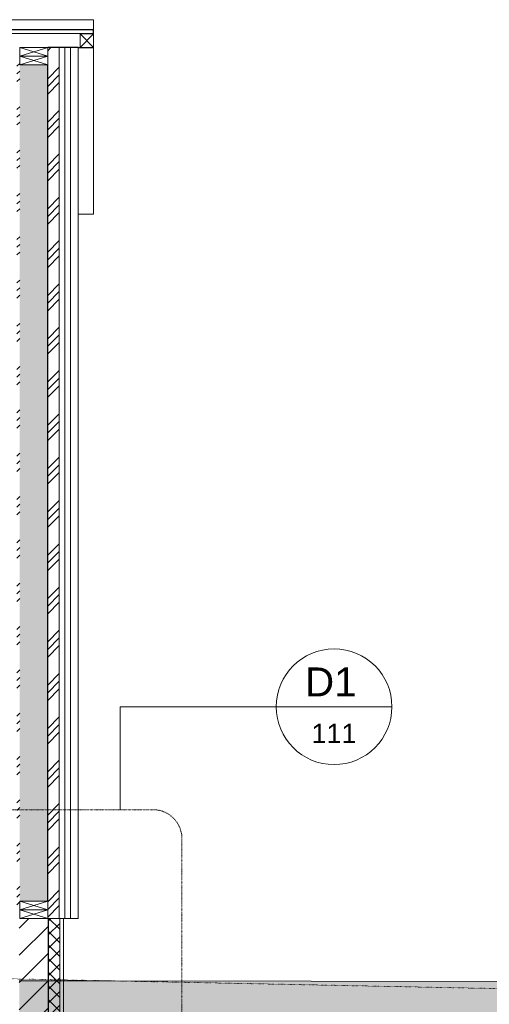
# Model space of a CAD drawing. Header units: millimetres. Extents: x -14541 to 215560, y -3285 to 6136.
# Tile 10 of 50: x 21769 to 24202, y -245 to 4858. Entities that reach past the tile are written whole.
import ezdxf

# ---------------------------------------------------------------- set-up
doc = ezdxf.new("R2010")
doc.units = ezdxf.units.MM
doc.linetypes.add('A-pointilles', pattern=[0.53, 0, -0.53])
doc.linetypes.add('Tiret point', pattern=[6.25, 2.5, -1.875, 0, -1.875])
for name, color, linetype, lineweight in [('A-ANNO-SYMB', 150, 'Continuous', 9), ('A-DETL-GENF', 92, 'Continuous', 13), ('A-ROOF', 132, 'Continuous', 13), ('A-ROOF-FNSH', 132, 'Continuous', 13), ('A-WALL', 113, 'Continuous', 13), ('A-WALL-FNSH', 113, 'Continuous', 13), ('A-WALL-PATT', 111, 'Continuous', 13), ('C-TOPO-FNSH', 192, 'A-pointilles', 13), ('C-TOPO-PATT', 8, 'Continuous', 100)]:
    doc.layers.add(name, color=color, linetype=linetype, lineweight=lineweight)
doc.styles.add('Arial_1', font='arial.ttf', dxfattribs={"height": 150})
doc.styles.add('Arial_2', font='arial.ttf', dxfattribs={"height": 100})
pattern_1 = [(45, (9808.49, 3183.11), (-112.2532, 112.2532), []), (45, (9848.18, 3183.11), (0, 224.5064), []), (45, (9768.8, 3183.11), (0, 224.5064), [])]

# ---------------------------------------------------------------- blocks, each defined once
blk = doc.blocks.new('STR_RECTANGLE - Croix 45x145-7696953-COUPE AA_50')
at = {"layer": 'A-DETL-GENF'}
for p, q in [((-4484, 245), (-4484, 200)), ((-4484, 200), (-4484, 245)), ((-4484, 200), (-4339, 245)), ((-4339, 200), (-4484, 245)), ((-4339, 200), (-4339, 245)), ((-4339, 245), (-4339, 200)), ((-4484, 200), (-4339, 200)), ((-4339, 200), (-4484, 200))]:
    blk.add_line(p, q, dxfattribs=at)
blk = doc.blocks.new('STR_RECTANGLE - Croix 45x145-V4-COUPE AA_50')
at = {"layer": 'A-DETL-GENF'}
for p, q in [((-4484, 290), (-4484, 245)), ((-4339, 290), (-4484, 290)), ((-4484, 245), (-4484, 290)), ((-4484, 290), (-4339, 290)), ((-4484, 245), (-4339, 290)), ((-4339, 245), (-4484, 290)), ((-4339, 245), (-4339, 290)), ((-4339, 290), (-4339, 245)), ((-4484, 245), (-4339, 245)), ((-4339, 245), (-4484, 245))]:
    blk.add_line(p, q, dxfattribs=at)
blk = doc.blocks.new('Répétition de détail - Croix 70x70-8055932-COUPE AA_50')
at = {"layer": 'A-DETL-GENF'}
for p, q in [((22152.2, 4785), (22082.2, 4785)), ((22082.2, 4785), (22082.2, 4715)), ((22082.2, 4785), (22152.2, 4785)), ((22082.2, 4715), (22082.2, 4785)), ((22152.2, 4715), (22082.2, 4785)), ((22152.2, 4785), (22082.2, 4715)), ((22152.2, 4715), (22152.2, 4785)), ((22152.2, 4785), (22152.2, 4715)), ((22082.2, 4715), (22152.2, 4715)), ((22152.2, 4715), (22082.2, 4715))]:
    blk.add_line(p, q, dxfattribs=at)
blk = doc.blocks.new('Vue de détail - Repère métrique-240729-COUPE AA_50')
at = {"layer": 'A-ANNO-SYMB'}
blk.add_line((23098.1, 1297.6), (23698.1, 1297.6), dxfattribs=at)
for start, end in [(0, 180), (180, 360)]:
    blk.add_arc((23398.1, 1297.6), 300, start, end, dxfattribs=at)

msp = doc.modelspace()

# ---------------------------------------------------------------- hatches: boundary and pattern name
at = {"layer": 'A-WALL-PATT'}
h = msp.add_hatch(dxfattribs=at)
h.set_pattern_fill('FP_4', color=30, style=0, pattern_type=2)
h.set_pattern_definition(pattern_1)
h.paths.add_polyline_path([(21769.2, 200), (21769.2, 4714.4), (21754.2, 4714.4), (21754.2, 200)])
h = msp.add_hatch(dxfattribs=at)
h.set_pattern_fill('FP_4', color=30, style=0, pattern_type=2)
h.set_pattern_definition(pattern_1)
h.paths.add_polyline_path([(21974.2, 200), (21974.2, 4714.4), (21914.2, 4714.4), (21914.2, 200)])
h = msp.add_hatch(dxfattribs=at)
h.set_pattern_fill('FP_18', color=30, angle=135, style=0, pattern_type=2)
h.set_pattern_definition([(135, (22072.18, 2635.77), (-177.7999, 88.8996), [15.715, -110.008]), (135, (21994.39, 2669.11), (-177.7999, 88.8996), [15.715, -110.008]), (135, (22072.18, 2680.22), (-177.7999, 88.8996), [15.715, -110.008]), (135, (21994.39, 2713.56), (-177.7999, 88.8996), [15.715, -110.008]), (161.565, (22061.066, 2646.882), (-355.59962, 88.89985), [35.141, -245.986]), (161.565, (22027.73, 2657.995), (-355.59962, 88.89985), [35.141, -245.986]), (161.565, (22061.066, 2691.333), (-355.59962, 88.89985), [35.141, -245.986]), (161.565, (22027.73, 2702.445), (-355.59962, 88.89985), [35.141, -245.986]), (225, (21994.39, 2646.88), (177.7999, 88.8996), [15.715, -110.008]), (225, (22072.18, 2680.22), (177.7999, 88.8996), [15.715, -110.008]), (225, (21994.39, 2691.33), (177.7999, 88.8996), [15.715, -110.008]), (225, (22072.18, 2724.67), (177.7999, 88.8996), [15.715, -110.008]), (198.435, (22027.73, 2657.995), (355.59962, 88.89985), [35.141, -245.986]), (198.435, (22061.067, 2669.107), (355.59962, 88.89985), [35.141, -245.986]), (198.435, (22027.73, 2702.445), (355.59962, 88.89985), [35.141, -245.986]), (198.435, (22061.067, 2713.558), (355.59962, 88.89985), [35.141, -245.986])])
h.paths.add_polyline_path([(21914.2, 290), (21914.2, 4625), (21769.2, 4625), (21769.2, 290), (21793.9, 290)])
h = msp.add_hatch(dxfattribs=at)
h.set_pattern_fill('FP_10', color=30, style=0, pattern_type=2)
h.set_pattern_definition([(45, (9808.49, 3183.11), (-70.7107, 70.7107), [])])
h.paths.add_polyline_path([(21766.7, -800), (21916.7, -800), (21916.7, 200), (21766.7, 200), (21766.7, -358.3)])
h = msp.add_hatch(dxfattribs=at)
h.set_pattern_fill('FP_11', color=30, angle=135, style=0, pattern_type=2)
h.set_pattern_definition([(135, (21996.68, -300), (-35.3553, -35.3553), []), (225, (21996.68, -300), (35.3553, -35.3553), [])])
h.paths.add_polyline_path([(21916.7, -800), (21976.7, -800), (21976.7, 200), (21916.7, 200), (21916.7, -358.3)])
at = {"layer": 'C-TOPO-PATT', "lineweight": 13}
h = msp.add_hatch(dxfattribs=at)
h.set_pattern_fill('FP_14', color=256, style=0, pattern_type=2)
h.set_pattern_definition([(45, (12665.99, 6040.61), (213.84253, 356.40374), [1612.9, -806.45]), (135, (12665.99, 6040.61), (213.84253, -356.40374), [1612.9, -806.45])])
h.paths.add_polyline_path([(42997.1, -2954.9), (44331, -2954.9), (44331, -1093.9), (42808.3, -1069.4), (39425.4, -905.3), (38388.8, -871.8), (35705.5, -834), (33936.2, -793.5), (32285.3, -707.2), (30560.3, -550.9), (29024.9, -302.6), (28403.2, -227.7), (27910.2, -200.8), (27751.4, -181.6), (26479.7, -206.7), (25334.1, -127.6), (25304.9, -127.6), (21766.7, -122.6), (21766.7, -605), (-4336.5, -605), (-4336.5, -50), (-9741.7, -50), (-11199.2, 78.3), (-14541.5, 215.7), (-14541.5, -2954.9), (40651.5, -2954.9)])

# ---------------------------------------------------------------- linework, layer by layer
at = {"layer": 'A-ANNO-SYMB'}
for p, q in [((22290.6, 1297.6), (23098.1, 1297.6)), ((22290.6, 764), (22290.6, 1297.6))]:
    msp.add_line(p, q, dxfattribs=at)
at = {"layer": 'A-ANNO-SYMB', "linetype": 'Tiret point'}
for p, q in [((22459.9, 764), (21326.1, 764)), ((22609.9, -1361), (22609.9, 614))]:
    msp.add_line(p, q, dxfattribs=at)
msp.add_arc((22459.9, 614), 150, 0, 90, dxfattribs=at)
at = {"layer": 'A-ROOF', "color": 20, "lineweight": 25}
for p, q in [((-11692, 4807), (22152.2, 4807)), ((22152.2, 4785), (22152.2, 4807)), ((22072.2, 4714.4), (22152.2, 4714.4)), ((22152.2, 4714.4), (22152.2, 4715))]:
    msp.add_line(p, q, dxfattribs=at)
at = {"layer": 'A-ROOF', "color": 30}
for p, q in [((-11692, 4786.4), (22152.2, 4786.4)), ((22152.2, 4714.4), (22152.2, 3850)), ((22152.2, 3850), (22072.2, 3850))]:
    msp.add_line(p, q, dxfattribs=at)
at = {"layer": 'A-ROOF-FNSH', "color": 30}
for p, q in [((22152.2, 4858.4), (-11692, 4858.4)), ((22152.2, 4807), (22152.2, 4858.4))]:
    msp.add_line(p, q, dxfattribs=at)
at = {"layer": 'A-WALL', "color": 20, "lineweight": 25}
for p, q in [((22072.2, 4714.4), (21914.2, 4714.4)), ((21914.2, 290), (21914.2, 4625)), ((21916.7, 200), (21914.2, 200)), ((21916.7, 200), (21916.7, -800))]:
    msp.add_line(p, q, dxfattribs=at)
at = {"layer": 'A-WALL', "color": 30}
for p, q in [((21974.2, 200), (21974.2, 4714.4)), ((22003.2, 200), (22003.2, 4714.4)), ((22032.2, 200), (22032.2, 4714.4)), ((21916.7, 200), (22003.2, 200)), ((21976.7, 200), (21976.7, -800))]:
    msp.add_line(p, q, dxfattribs=at)
at = {"layer": 'A-WALL-FNSH', "color": 30}
for p, q in [((22072.2, 200), (22072.2, 4714.4)), ((21996.7, -800), (21996.7, 200)), ((22003.2, 200), (22072.2, 200))]:
    msp.add_line(p, q, dxfattribs=at)
at = {"layer": 'C-TOPO-FNSH', "color": 40}
for p, q in [((22243.5, -123.2), (21602.8, -110.4)), ((25304.9, -184.4), (22243.5, -123.2))]:
    msp.add_line(p, q, dxfattribs=at)
at = {"layer": 'C-TOPO-FNSH', "color": 7, "linetype": 'Continuous'}
for p, q in [((22243.5, -123.2), (21766.7, -122.6)), ((25304.9, -127.6), (22243.5, -123.2))]:
    msp.add_line(p, q, dxfattribs=at)

# ---------------------------------------------------------------- block references
at = {"layer": 'A-ANNO-SYMB'}
msp.add_blockref('Vue de détail - Repère métrique-240729-COUPE AA_50', (0, 0), dxfattribs=at)
at = {"layer": 'A-DETL-GENF'}
for name, p in [('Répétition de détail - Croix 70x70-8055932-COUPE AA_50', (0, 0)), ('STR_RECTANGLE - Croix 45x145-V4-COUPE AA_50', (26253.2, 4425)), ('STR_RECTANGLE - Croix 45x145-7696953-COUPE AA_50', (26253.2, 4425)), ('STR_RECTANGLE - Croix 45x145-V4-COUPE AA_50', (26253.2, 0)), ('STR_RECTANGLE - Croix 45x145-7696953-COUPE AA_50', (26253.2, 0))]:
    msp.add_blockref(name, p, dxfattribs=at)

# ---------------------------------------------------------------- texts
at = {"layer": 'A-ANNO-SYMB', "attachment_point": 1}
for s, insert, char_height, width, style in [('D1', (23247.2, 1501.3), 150, 328.692, 'Arial_1'), ('111', (23281.1, 1209.4), 100, 288.607, 'Arial_2')]:
    msp.add_mtext(s, dxfattribs=dict(at, insert=insert, char_height=char_height, width=width, style=style))

doc.saveas('drawing.dxf')
